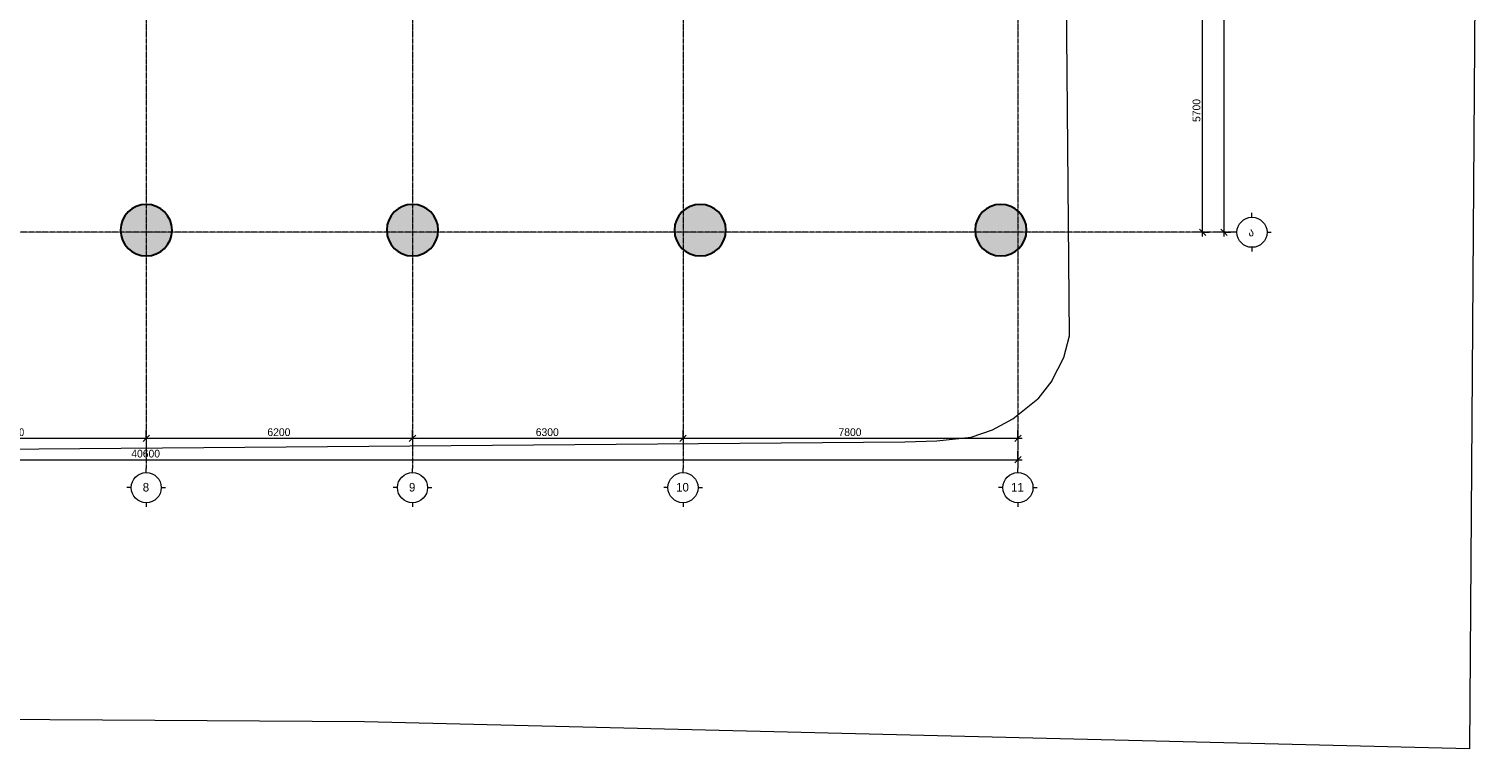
# Model space of a CAD drawing. Header units: millimetres. Extents: x -48420 to 51428, y -12038 to 48020.
# Tile 5 of 8: x 17571 to 51428, y -12038 to 4736. Entities that reach past the tile are written whole.
import ezdxf

# ---------------------------------------------------------------- set-up
doc = ezdxf.new("R2010")
doc.units = ezdxf.units.MM
doc.linetypes.add('StructuralPlan-B02$0$Grid Line', pattern=[22.225, 12.7, -3.175, 3.175, -3.175])
for name, color, linetype, lineweight in [('S - HATCH', 252, 'Continuous', 5), ('StructuralPlan-B02$0$A-010-D_DIM', 7, 'Continuous', 5), ('StructuralPlan-B02$0$A-010-D_DIM-100', 7, 'Continuous', 5), ('StructuralPlan-B02$0$S-280-M_COLUMN', 7, 'Continuous', 30), ('StructuralPlan-B02$0$S-280-M_COLUMN main', 7, 'Continuous', 30), ('StructuralPlan-B02$0$Z-030-M_GRID', 7, 'Continuous', 5), ('StructuralPlan-B02$0$Z-033_T_GRIDREF', 7, 'Continuous', 5)]:
    doc.layers.add(name, color=color, linetype=linetype, lineweight=lineweight)
doc.layers.add('StructuralPlan-B02$0$A-010-M_LINE', color=7, linetype='Continuous', lineweight=5, true_color=0x00a600)
doc.styles.add('StructuralPlan-B02$0$Cubicon', font='Cubicon.ttf', dxfattribs={"height": 200})
doc.styles.add('StructuralPlan-B02$0$Cubicon_1', font='Cubicon.ttf', dxfattribs={"height": 200})
doc.styles.add('StructuralPlan-B02$0$Cubicon_2', font='Cubicon.ttf', dxfattribs={"height": 180})
doc.dimstyles.new('StructuralPlan-B02$0$CUB_DIM_1_8', dxfattribs={"dimscale": 304.8, "dimtxt": 181.601257, "dimasz": 0.492126, "dimexe": 0.492126, "dimexo": 0.0625, "dimgap": 0, "dimtad": 1, "dimdec": 0, "dimzin": 0, "dimdsep": 46, "dimtxsty": 'StructuralPlan-B02$0$Cubicon_2', "dimblk1": 'StructuralPlan-B02$0$_Oblique', "dimblk2": 'StructuralPlan-B02$0$_Oblique', "dimsah": 1, "dimcen": 0.09, "dimdle": 0.328084, "dimazin": 0, "dimtfac": 1, "dimtdec": 4, "dimtix": 1, "dimtmove": 0, "dimatfit": 3, "dimfxl": 0.656168, "dimfxlon": 1, "dimtvp": 1, "dimtolj": 1, "dimtzin": 0, "dimarcsym": 2})

# ---------------------------------------------------------------- blocks, each defined once
blk = doc.blocks.new('StructuralPlan-B02$0$Grid - 00_CUB_ღერძის თავი-752507-B02')
at = {"layer": 'StructuralPlan-B02$0$Z-033_T_GRIDREF'}
for p, q in [((0, 3.5), (0, 4.5)), ((-3.5, 0), (-4.5, 0)), ((3.5, 0), (4.5, 0)), ((0, -3.5), (0, -4.5))]:
    blk.add_line(p, q, dxfattribs=at)
blk.add_circle((0, 0), 3.5, dxfattribs=at)
blk = doc.blocks.new('StructuralPlan-B02$0$DIMBLOCK1-B02')
at = {"layer": 'StructuralPlan-B02$0$A-010-D_DIM-100', "transparency": 16777216}
for p, q in [((-100, -5300), (40700, -5300)), ((0, -5300), (-75, -5375)), ((0, -5300), (0, -5100)), ((0, -5300), (75, -5225)), ((0, -5300), (0, -5450)), ((40600, -5300), (40525, -5375)), ((40600, -5300), (40600, -5100)), ((40600, -5300), (40675, -5225)), ((40600, -5300), (40600, -5450))]:
    blk.add_line(p, q, dxfattribs=at)
at = {"layer": 'StructuralPlan-B02$0$A-010-D_DIM-100', "color": 0, "transparency": 16777216, "insert": (19951, -5067), "char_height": 180, "width": 838.16, "attachment_point": 1, "line_spacing_factor": 0.931288, "style": 'StructuralPlan-B02$0$Cubicon_2'}
blk.add_mtext('40600', dxfattribs=at)
blk = doc.blocks.new('StructuralPlan-B02$0$_Oblique')
at = {"color": 0, "linetype": 'ByBlock', "lineweight": -2}
blk.add_line((-0.5, -0.5), (0.5, 0.5), dxfattribs=at)
blk = doc.blocks.new('StructuralPlan-B02$0$DIMBLOCK4-B02')
at = {"layer": 'StructuralPlan-B02$0$A-010-D_DIM-100', "transparency": 16777216}
for p, q in [((14100, -4800), (14100, -4600)), ((14100, -4800), (14175, -4725)), ((20300, -4800), (20300, -4600)), ((20300, -4800), (20375, -4725)), ((14100, -4800), (14025, -4875)), ((14100, -4800), (20300, -4800)), ((14100, -4800), (14100, -4950)), ((20300, -4800), (20225, -4875)), ((20300, -4800), (20300, -4950))]:
    blk.add_line(p, q, dxfattribs=at)
at = {"layer": 'StructuralPlan-B02$0$A-010-D_DIM-100', "color": 0, "transparency": 16777216, "insert": (16921, -4567), "char_height": 180, "width": 670.53, "attachment_point": 1, "line_spacing_factor": 0.931288, "style": 'StructuralPlan-B02$0$Cubicon_2'}
blk.add_mtext('6200', dxfattribs=at)
blk = doc.blocks.new('StructuralPlan-B02$0$DIMBLOCK5-B02')
at = {"layer": 'StructuralPlan-B02$0$A-010-D_DIM-100', "transparency": 16777216}
for p, q in [((20300, -4800), (20300, -4600)), ((20300, -4800), (20375, -4725)), ((26500, -4800), (26500, -4600)), ((26500, -4800), (26575, -4725)), ((20300, -4800), (20225, -4875)), ((20300, -4800), (26500, -4800)), ((20300, -4800), (20300, -4950)), ((26500, -4800), (26425, -4875)), ((26500, -4800), (26500, -4950))]:
    blk.add_line(p, q, dxfattribs=at)
at = {"layer": 'StructuralPlan-B02$0$A-010-D_DIM-100', "color": 0, "transparency": 16777216, "insert": (23121, -4567), "char_height": 180, "width": 670.53, "attachment_point": 1, "line_spacing_factor": 0.931288, "style": 'StructuralPlan-B02$0$Cubicon_2'}
blk.add_mtext('6200', dxfattribs=at)
blk = doc.blocks.new('StructuralPlan-B02$0$DIMBLOCK6-B02')
at = {"layer": 'StructuralPlan-B02$0$A-010-D_DIM-100', "transparency": 16777216}
for p, q in [((26500, -4800), (26500, -4600)), ((26500, -4800), (26575, -4725)), ((32800, -4800), (32800, -4600)), ((32800, -4800), (32875, -4725)), ((26500, -4800), (26425, -4875)), ((26500, -4800), (32800, -4800)), ((26500, -4800), (26500, -4950)), ((32800, -4800), (32725, -4875)), ((32800, -4800), (32800, -4950))]:
    blk.add_line(p, q, dxfattribs=at)
at = {"layer": 'StructuralPlan-B02$0$A-010-D_DIM-100', "color": 0, "transparency": 16777216, "insert": (29371, -4567), "char_height": 180, "width": 670.53, "attachment_point": 1, "line_spacing_factor": 0.931288, "style": 'StructuralPlan-B02$0$Cubicon_2'}
blk.add_mtext('6300', dxfattribs=at)
blk = doc.blocks.new('StructuralPlan-B02$0$DIMBLOCK7-B02')
at = {"layer": 'StructuralPlan-B02$0$A-010-D_DIM-100', "transparency": 16777216}
for p, q in [((32800, -4800), (32800, -4600)), ((32800, -4800), (32875, -4725)), ((40600, -4800), (40600, -4600)), ((40600, -4800), (40675, -4725)), ((32800, -4800), (32725, -4875)), ((32800, -4800), (40700, -4800)), ((32800, -4800), (32800, -4950)), ((40600, -4800), (40525, -4875)), ((40600, -4800), (40600, -4950))]:
    blk.add_line(p, q, dxfattribs=at)
at = {"layer": 'StructuralPlan-B02$0$A-010-D_DIM-100', "color": 0, "transparency": 16777216, "insert": (36421, -4567), "char_height": 180, "width": 670.53, "attachment_point": 1, "line_spacing_factor": 0.931288, "style": 'StructuralPlan-B02$0$Cubicon_2'}
blk.add_mtext('7800', dxfattribs=at)
blk = doc.blocks.new('StructuralPlan-B02$0$DIMBLOCK19-B02')
at = {"layer": 'StructuralPlan-B02$0$A-010-D_DIM-100', "transparency": 16777216}
for p, q in [((45400, 17400), (45200, 17400)), ((45400, 17400), (45325, 17475)), ((45400, -100), (45400, 17500)), ((45400, 17400), (45475, 17325)), ((45400, 17400), (45550, 17400)), ((45400, 0), (45325, 75)), ((45400, 0), (45200, 0)), ((45400, 0), (45475, -75)), ((45400, 0), (45550, 0))]:
    blk.add_line(p, q, dxfattribs=at)
at = {"layer": 'StructuralPlan-B02$0$A-010-D_DIM-100', "color": 0, "transparency": 16777216, "insert": (45167, 8351), "char_height": 180, "width": 838.16, "attachment_point": 1, "rotation": 90, "line_spacing_factor": 0.931288, "style": 'StructuralPlan-B02$0$Cubicon_2'}
blk.add_mtext('17400', dxfattribs=at)
blk = doc.blocks.new('StructuralPlan-B02$0$DIMBLOCK20-B02')
at = {"layer": 'StructuralPlan-B02$0$A-010-D_DIM-100', "transparency": 16777216}
for p, q in [((44900, 5700), (44825, 5775)), ((44900, 5700), (44700, 5700)), ((44900, -100), (44900, 5700)), ((44900, 5700), (44975, 5625)), ((44900, 5700), (45050, 5700)), ((44900, 0), (44825, 75)), ((44900, 0), (44700, 0)), ((44900, 0), (44975, -75)), ((44900, 0), (45050, 0))]:
    blk.add_line(p, q, dxfattribs=at)
at = {"layer": 'StructuralPlan-B02$0$A-010-D_DIM-100', "color": 0, "transparency": 16777216, "insert": (44667, 2571), "char_height": 180, "width": 670.53, "attachment_point": 1, "rotation": 90, "line_spacing_factor": 0.931288, "style": 'StructuralPlan-B02$0$Cubicon_2'}
blk.add_mtext('5700', dxfattribs=at)
blk = doc.blocks.new('StructuralPlan-B02')
at = {"layer": 'StructuralPlan-B02$0$S-280-M_COLUMN main', "true_color": 0xa4a4a4}
for points in [[(20300, -550), (20385.4, -543.9), (20469, -525.7), (20549.2, -495.8), (20624.4, -454.8), (20692.9, -403.4), (20753.4, -342.9), (20804.8, -274.4), (20845.8, -199.2), (20875.7, -119), (20893.9, -35.4), (20900, 50), (20893.9, 135.4), (20875.7, 219), (20845.8, 299.2), (20804.8, 374.4), (20753.4, 442.9), (20692.9, 503.4), (20624.4, 554.8), (20549.2, 595.8), (20469, 625.7), (20385.4, 643.9), (20300, 650), (20214.6, 643.9), (20131, 625.7), (20050.8, 595.8), (19975.6, 554.8), (19907.1, 503.4), (19846.6, 442.9), (19795.2, 374.4), (19754.2, 299.2), (19724.3, 219), (19706.1, 135.4), (19700, 50), (19706.1, -35.4), (19724.3, -119), (19754.2, -199.2), (19795.2, -274.4), (19846.6, -342.9), (19907.1, -403.4), (19975.6, -454.8), (20050.8, -495.8), (20131, -525.7), (20214.6, -543.9)], [(26500, -550), (26585.4, -543.9), (26669, -525.7), (26749.2, -495.8), (26824.4, -454.8), (26892.9, -403.4), (26953.4, -342.9), (27004.8, -274.4), (27045.8, -199.2), (27075.7, -119), (27093.9, -35.4), (27100, 50), (27093.9, 135.4), (27075.7, 219), (27045.8, 299.2), (27004.8, 374.4), (26953.4, 442.9), (26892.9, 503.4), (26824.4, 554.8), (26749.2, 595.8), (26669, 625.7), (26585.4, 643.9), (26500, 650), (26414.6, 643.9), (26331, 625.7), (26250.8, 595.8), (26175.6, 554.8), (26107.1, 503.4), (26046.6, 442.9), (25995.2, 374.4), (25954.2, 299.2), (25924.3, 219), (25906.1, 135.4), (25900, 50), (25906.1, -35.4), (25924.3, -119), (25954.2, -199.2), (25995.2, -274.4), (26046.6, -342.9), (26107.1, -403.4), (26175.6, -454.8), (26250.8, -495.8), (26331, -525.7), (26414.6, -543.9)], [(33200, -550), (33285.4, -543.9), (33369, -525.7), (33449.2, -495.8), (33524.4, -454.8), (33592.9, -403.4), (33653.4, -342.9), (33704.8, -274.4), (33745.8, -199.2), (33775.7, -119), (33793.9, -35.4), (33800, 50), (33793.9, 135.4), (33775.7, 219), (33745.8, 299.2), (33704.8, 374.4), (33653.4, 442.9), (33592.9, 503.4), (33524.4, 554.8), (33449.2, 595.8), (33369, 625.7), (33285.4, 643.9), (33200, 650), (33114.6, 643.9), (33031, 625.7), (32950.8, 595.8), (32875.6, 554.8), (32807.1, 503.4), (32746.6, 442.9), (32695.2, 374.4), (32654.2, 299.2), (32624.3, 219), (32606.1, 135.4), (32600, 50), (32606.1, -35.4), (32624.3, -119), (32654.2, -199.2), (32695.2, -274.4), (32746.6, -342.9), (32807.1, -403.4), (32875.6, -454.8), (32950.8, -495.8), (33031, -525.7), (33114.6, -543.9)], [(40200, -550), (40285.4, -543.9), (40369, -525.7), (40449.2, -495.8), (40524.4, -454.8), (40592.9, -403.4), (40653.4, -342.9), (40704.8, -274.4), (40745.8, -199.2), (40775.7, -119), (40793.9, -35.4), (40800, 50), (40793.9, 135.4), (40775.7, 219), (40745.8, 299.2), (40704.8, 374.4), (40653.4, 442.9), (40592.9, 503.4), (40524.4, 554.8), (40449.2, 595.8), (40369, 625.7), (40285.4, 643.9), (40200, 650), (40114.6, 643.9), (40031, 625.7), (39950.8, 595.8), (39875.6, 554.8), (39807.1, 503.4), (39746.6, 442.9), (39695.2, 374.4), (39654.2, 299.2), (39624.3, 219), (39606.1, 135.4), (39600, 50), (39606.1, -35.4), (39624.3, -119), (39654.2, -199.2), (39695.2, -274.4), (39746.6, -342.9), (39807.1, -403.4), (39875.6, -454.8), (39950.8, -495.8), (40031, -525.7), (40114.6, -543.9)]]:
    blk.add_hatch(color=253, dxfattribs=at).paths.add_polyline_path(points)
at = {"layer": 'StructuralPlan-B02$0$A-010-M_LINE', "color": 1, "lineweight": 15, "true_color": 0xff0000}
for p, q in [((51428.2, 30473.8), (51112, -12038.3)), ((41801, -2413), (41590.6, 21980.2)), ((41801, -2413), (41590.6, 21980.2)), ((41670.6, -2916.2), (41801, -2413)), ((41388.5, -3459.2), (41670.6, -2916.2)), ((41388.5, -3459.2), (41060.2, -3876.8)), ((40482.2, -4342.5), (41060.2, -3876.8)), ((40003.5, -4598.8), (40482.2, -4342.5)), ((39507.1, -4774.8), (40003.5, -4598.8)), ((-16354.1, -5317), (37966.4, -4885.9)), ((37966.4, -4885.9), (38713.8, -4861.7)), ((38713.8, -4861.7), (39507.1, -4774.8)), ((25378.4, -11405.5), (9800.9, -11308.1)), ((51112, -12038.3), (25378.4, -11405.5))]:
    blk.add_line(p, q, dxfattribs=at)
at = {"layer": 'StructuralPlan-B02$0$S-280-M_COLUMN'}
for centre, start, end in [((20300, 50), 90, 270), ((20300, 50), 270, 90), ((26500, 50), 90, 270), ((26500, 50), 270, 90), ((33200, 50), 90, 270), ((33200, 50), 270, 90), ((40200, 50), 90, 270), ((40200, 50), 270, 90)]:
    blk.add_arc(centre, 600, start, end, dxfattribs=at)
at = {"layer": 'StructuralPlan-B02$0$Z-030-M_GRID', "linetype": 'StructuralPlan-B02$0$Grid Line'}
for p, q in [((20300, 22900), (20300, -5500)), ((26500, 22900), (26500, -5500)), ((32800, 22900), (32800, -5500)), ((40600, 22900), (40600, -5500)), ((45600, 0), (-5000, 0))]:
    blk.add_line(p, q, dxfattribs=at)
at = {"layer": 'StructuralPlan-B02$0$Z-033_T_GRIDREF', "xscale": 99.99999999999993, "yscale": 99.99999999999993, "zscale": 99.99999999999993}
for p, rotation in [((46050, 0), 89.99999999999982), ((20300, -5950), 180), ((26500, -5950), 180), ((32800, -5950), 180), ((40600, -5950), 180)]:
    blk.add_blockref('StructuralPlan-B02$0$Grid - 00_CUB_ღერძის თავი-752507-B02', p, dxfattribs=dict(at, rotation=rotation))
at = {"layer": 'StructuralPlan-B02$0$Z-033_T_GRIDREF', "char_height": 200, "attachment_point": 1}
for s, insert, width, style in [('\\fCubicon|b0|i0|c254|p2|;ა', (45970.1, 107.1), 192.405, 'StructuralPlan-B02$0$Cubicon'), ('\\fCubicon|b0|i0|c204|p2|;8', (20217.6, -5840.2), 192.405, 'StructuralPlan-B02$0$Cubicon_1'), ('\\fCubicon|b0|i0|c204|p2|;9', (26417.6, -5840.2), 192.405, 'StructuralPlan-B02$0$Cubicon_1'), ('10', (32638.1, -5840.2), 384.81, 'StructuralPlan-B02$0$Cubicon_1'), ('11', (40438.1, -5840.2), 384.81, 'StructuralPlan-B02$0$Cubicon_1')]:
    blk.add_mtext(s, dxfattribs=dict(at, insert=insert, width=width, style=style))
at = {"layer": 'StructuralPlan-B02$0$A-010-D_DIM'}
for base, p1, p2, override, picture, middle in [((45400, 17400), (45200, 0), (45200, 17400), {"dimpost": '<>', "dimfxl": 17399.999996}, 'StructuralPlan-B02$0$DIMBLOCK19-B02', (45308.2, 8700)), ((44900, 5700), (44700, 0), (44700, 5700), {"dimpost": '<>', "dimfxl": 5700.000079}, 'StructuralPlan-B02$0$DIMBLOCK20-B02', (44808.2, 2850))]:
    dim = blk.add_linear_dim(base=base, p1=p1, p2=p2, angle=90, dimstyle='StructuralPlan-B02$0$CUB_DIM_1_8', override=override, dxfattribs=at)
    dim.commit()
    dim.dimension.update_dxf_attribs({"geometry": picture, "text_midpoint": middle})
for base, p1, p2, override, picture, middle in [((20300, -4800), (14100, -4600), (20300, -4600), {"dimpost": '<>', "dimfxl": 6200}, 'StructuralPlan-B02$0$DIMBLOCK4-B02', (17200, -4708.2)), ((26500, -4800), (20300, -4600), (26500, -4600), {"dimpost": '<>', "dimfxl": 6200}, 'StructuralPlan-B02$0$DIMBLOCK5-B02', (23400, -4708.2)), ((32800, -4800), (26500, -4600), (32800, -4600), {"dimpost": '<>', "dimfxl": 6299.999976}, 'StructuralPlan-B02$0$DIMBLOCK6-B02', (29650, -4708.1)), ((40600, -4800), (32800, -4600), (40600, -4600), {"dimpost": '<>', "dimfxl": 7800.000012}, 'StructuralPlan-B02$0$DIMBLOCK7-B02', (36700, -4708.2)), ((40600, -5300), (0, -5100), (40600, -5100), {"dimpost": '<>', "dimfxl": 40599.999976}, 'StructuralPlan-B02$0$DIMBLOCK1-B02', (20300, -5208.2))]:
    dim = blk.add_linear_dim(base=base, p1=p1, p2=p2, dimstyle='StructuralPlan-B02$0$CUB_DIM_1_8', override=override, dxfattribs=at)
    dim.commit()
    dim.dimension.update_dxf_attribs({"geometry": picture, "text_midpoint": middle})

msp = doc.modelspace()

# ---------------------------------------------------------------- block references
at = {"layer": 'S - HATCH', "color": 1}
msp.add_blockref('StructuralPlan-B02', (0, 0), dxfattribs=at)

doc.saveas('drawing.dxf')
